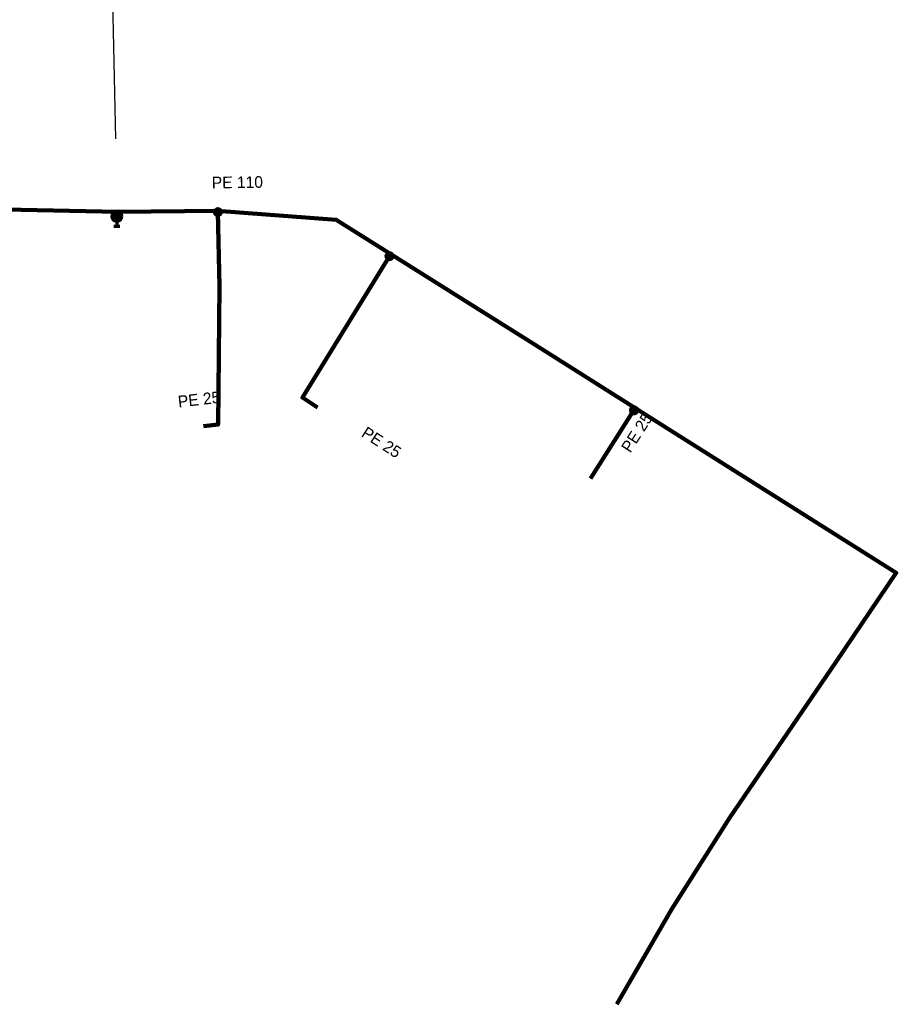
# Model space of a CAD drawing. Extents: x -740024 to -738426, y -1122140 to -1121743.
# Tile 2 of 256: x -739884 to -739809, y -1122135 to -1122050. Entities that reach past the tile are written whole.
import ezdxf

# ---------------------------------------------------------------- set-up
doc = ezdxf.new("R2010")
doc.units = 0
doc.header["$MEASUREMENT"] = 0
doc.layers.add('G_HRANICE_PARCEL_L21900', color=7, linetype='Continuous')
doc.layers.add('čevak', color=7, linetype='Continuous')
doc.styles.add('GENERATED_STYLE_4', font='txt')

msp = doc.modelspace()

# ---------------------------------------------------------------- linework, layer by layer
at = {"layer": 'G_HRANICE_PARCEL_L21900', "flags": 128}
msp.add_lwpolyline([(-739876.6922, -1122019.6056), (-739875.7896, -1122060.3905)], dxfattribs=at)
at = {"layer": 'čevak', "color": 14, "lineweight": 70}
for p, q in [((-739875.3882, -1122066.8045), (-739875.9781, -1122067.2677)), ((-739875.6821, -1122067.4106), (-739875.6819, -1122067.9106)), ((-739875.4319, -1122067.9106), (-739875.9319, -1122067.9107))]:
    msp.add_line(p, q, dxfattribs=at)
at = {"layer": 'čevak', "color": 1, "lineweight": 200, "flags": 128}
for points in [[(-739932.2122, -1122025.1356), (-739929.2422, -1122037.0956), (-739924.8922, -1122050.3356), (-739919.8022, -1122062.5256), (-739918.1122, -1122067.2756), (-739917.8822, -1122067.1856), (-739914.2322, -1122066.3156), (-739900.5522, -1122066.1256), (-739875.5622, -1122066.6556)], [(-739875.5622, -1122066.6556), (-739875.5922, -1122066.8656)], [(-739875.5622, -1122066.6556), (-739867.0422, -1122066.5556), (-739856.8822, -1122067.3256), (-739852.2122, -1122070.2856), (-739839.8322, -1122078.0556), (-739831.2122, -1122083.5056), (-739808.8822, -1122097.5856), (-739814.0622, -1122105.2356), (-739823.1422, -1122118.5556), (-739828.1422, -1122126.4256), (-739832.8222, -1122134.5656)], [(-739867.0422, -1122066.5556), (-739867.0222, -1122066.6756), (-739866.8822, -1122073.0156)], [(-739875.5922, -1122066.8656), (-739875.6822, -1122067.0356)], [(-739852.3122, -1122070.4456), (-739859.7822, -1122082.5656), (-739858.4722, -1122083.4056)], [(-739852.2122, -1122070.2856), (-739852.3122, -1122070.4456)], [(-739866.8822, -1122073.0156), (-739867.0022, -1122084.8756), (-739868.2422, -1122085.0156)], [(-739831.2122, -1122083.5056), (-739831.3622, -1122083.6556), (-739835.1022, -1122089.4856)]]:
    msp.add_lwpolyline(points, dxfattribs=at)
at = {"layer": 'čevak', "color": 1, "lineweight": 200}
for centre, radius in [((-739875.6822, -1122067.0356), 0.375), ((-739875.5922, -1122066.8656), 0.25), ((-739867.0222, -1122066.6756), 0.25), ((-739852.3122, -1122070.4456), 0.25), ((-739831.3622, -1122083.6556), 0.25)]:
    msp.add_circle(centre, radius, dxfattribs=at)

# ---------------------------------------------------------------- texts
at = {"layer": 'čevak', "color": 1, "lineweight": 60, "char_height": 1, "attachment_point": 7, "style": 'GENERATED_STYLE_4'}
for s, insert, rotation in [('{PE 110}', (-739867.5422, -1122064.6481), 0.672), ('{PE 25}', (-739870.388, -1122083.4293), 6.442), ('{PE 25}', (-739831.6674, -1122087.3709), 57.319), ('{PE 25}', (-739854.8074, -1122085.8503), 327.331)]:
    msp.add_mtext(s, dxfattribs=dict(at, insert=insert, rotation=rotation))

doc.saveas('drawing.dxf')
